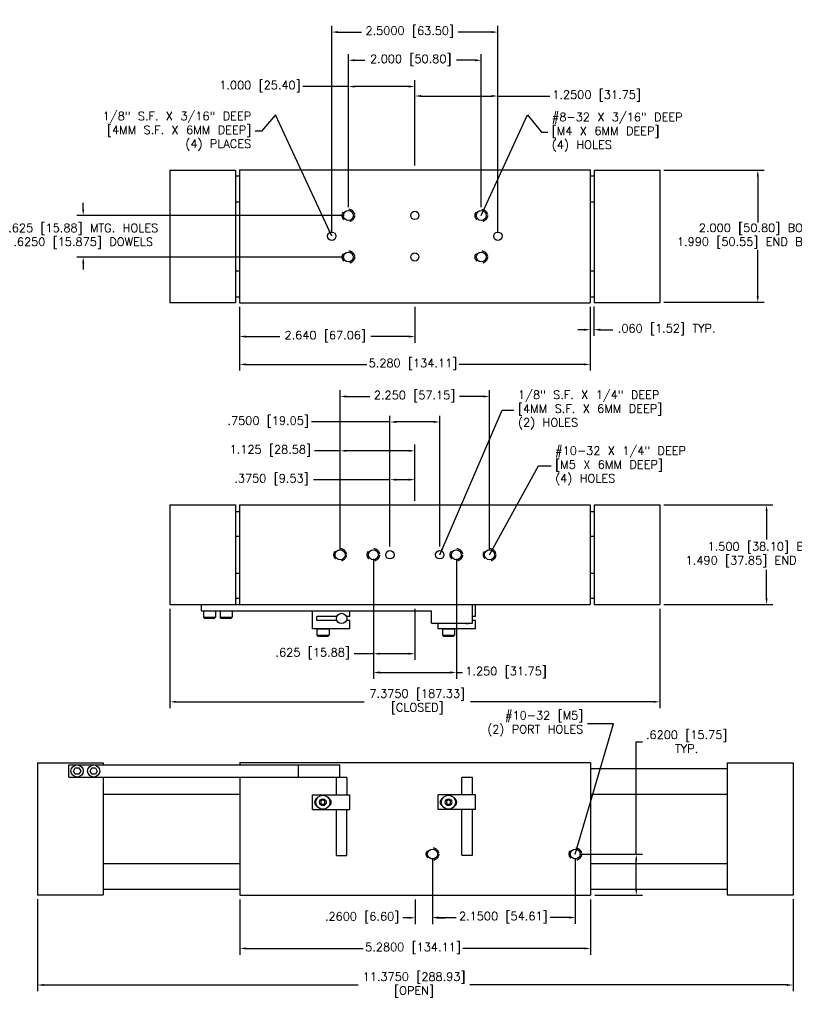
# Model space of a CAD drawing. Extents: x -25.6 to 35.6, y 0.1 to 17.6.
# Tile 1 of 2: x -25.6 to -14, y 2.8 to 17.6. Entities that reach past the tile are written whole.
import ezdxf

# ---------------------------------------------------------------- set-up
doc = ezdxf.new("R2010")
doc.units = 0
doc.header["$MEASUREMENT"] = 0
doc.linetypes.add('DASHED', pattern=[0.75, 0.5, -0.25])
doc.linetypes.add('HIDDEN2', pattern=[0.1875, 0.125, -0.0625])
doc.layers.get('0').update_dxf_attribs({"linetype": 'CONTINUOUS'})
doc.layers.get('DEFPOINTS').update_dxf_attribs({"linetype": 'CONTINUOUS'})
doc.layers.add('1', color=7, linetype='CONTINUOUS')
doc.styles.get("Standard").update_dxf_attribs({"font": 'txt.shx', "height": 0.125})
doc.styles.add('STYLE1', font='PER_____.TTF', dxfattribs={"height": 0.125})
doc.dimstyles.new('METRIC', dxfattribs={"dimtxt": 0.15, "dimasz": 0.094, "dimexe": 0.094, "dimexo": 0.0625, "dimgap": 0.04, "dimtad": 0, "dimtih": 1, "dimtoh": 1, "dimdec": 3, "dimzin": 4, "dimdsep": 46, "dimtxsty": 'Standard', "dimcen": 0.09, "dimadec": 0, "dimazin": 0, "dimtp": 0.001, "dimtm": 0.001, "dimtfac": 1, "dimtdec": 3, "dimtofl": 0, "dimtmove": 0, "dimatfit": 3, "dimfxl": 1, "dimtolj": 1, "dimtzin": 4, "dimarcsym": 0})
doc.dimstyles.get("Standard").update_dxf_attribs({"dimtxt": 0.125, "dimasz": 0.094, "dimexe": 0.094, "dimexo": 0.0625, "dimgap": 0.0625, "dimtad": 0, "dimtih": 1, "dimtoh": 1, "dimdec": 3, "dimzin": 4, "dimdsep": 46, "dimtxsty": 'STYLE1', "dimcen": 0.09, "dimadec": 0, "dimazin": 0, "dimtfac": 1, "dimtdec": 4, "dimtofl": 0, "dimtmove": 0, "dimatfit": 3, "dimfxl": 1, "dimtolj": 1, "dimtzin": 4, "dimarcsym": 0})
doc.dimstyles.new('STD3', dxfattribs={"dimtxt": 0.15, "dimasz": 0.094, "dimexe": 0.0625, "dimexo": 0.0625, "dimgap": 0.06, "dimtad": 0, "dimtih": 1, "dimtoh": 1, "dimdec": 3, "dimzin": 7, "dimdsep": 46, "dimtxsty": 'Standard', "dimcen": 0.09, "dimclrd": 256, "dimclre": 256, "dimclrt": 256, "dimadec": 0, "dimazin": 0, "dimtfac": 1, "dimtdec": 3, "dimtofl": 0, "dimtmove": 0, "dimatfit": 1, "dimfxl": 1, "dimtolj": 1, "dimtzin": 7, "dimarcsym": 0})

# ---------------------------------------------------------------- blocks, each defined once
blk = doc.blocks.new('*D321')
at = {"color": 0, "linetype": 'ByBlock'}
for p, q in [((-20.045, 10.672), (-21.195, 10.672)), ((-20.045, 9.667), (-20.045, 10.766)), ((-19.764, 10.672), (-19.951, 10.672)), ((-19.67, 10.354), (-19.67, 10.766))]:
    blk.add_line(p, q, dxfattribs=at)
for points in [[(-19.951, 10.688), (-19.951, 10.657), (-20.045, 10.672)], [(-19.764, 10.688), (-19.764, 10.657), (-19.67, 10.672)]]:
    blk.add_solid(points, dxfattribs=at)
at = {"layer": 'DEFPOINTS', "color": 0, "linetype": 'ByBlock'}
for p in [(-20.045, 10.672), (-19.67, 10.292), (-20.045, 9.604)]:
    blk.add_point(p, dxfattribs=at)
at = {"color": 0, "linetype": 'ByBlock', "insert": (-21.829, 10.672), "char_height": 0.125, "attachment_point": 5}
blk.add_mtext('\\A1;\\Ftxt.shx;.3750 [9.53]', dxfattribs=at)
blk = doc.blocks.new('*D322')
at = {"color": 0, "linetype": 'ByBlock'}
for p, q in [((-20.045, 9.667), (-20.045, 11.634)), ((-19.295, 9.667), (-19.295, 11.634)), ((-20.045, 11.54), (-21.224, 11.54)), ((-19.389, 11.54), (-19.951, 11.54))]:
    blk.add_line(p, q, dxfattribs=at)
for points in [[(-19.951, 11.556), (-19.951, 11.525), (-20.045, 11.54)], [(-19.389, 11.556), (-19.389, 11.525), (-19.295, 11.54)]]:
    blk.add_solid(points, dxfattribs=at)
at = {"layer": 'DEFPOINTS', "color": 0, "linetype": 'ByBlock'}
for p in [(-19.295, 11.54), (-20.045, 9.604), (-19.295, 9.604)]:
    blk.add_point(p, dxfattribs=at)
at = {"color": 0, "linetype": 'ByBlock', "insert": (-21.879, 11.54), "char_height": 0.125, "attachment_point": 5}
blk.add_mtext('\\A1;\\Ftxt.shx;.7500 [19.05]', dxfattribs=at)
blk = doc.blocks.new('*D323')
at = {"color": 0, "linetype": 'ByBlock'}
for p, q in [((-16.337, 5.037), (-16.337, 6.728)), ((-16.337, 6.728), (-16.243, 6.728)), ((-17.191, 5.037), (-16.243, 5.037)), ((-16.337, 4.511), (-16.337, 4.943)), ((-16.961, 4.417), (-16.243, 4.417))]:
    blk.add_line(p, q, dxfattribs=at)
for points in [[(-16.352, 4.943), (-16.321, 4.943), (-16.337, 5.037)], [(-16.352, 4.511), (-16.321, 4.511), (-16.337, 4.417)]]:
    blk.add_solid(points, dxfattribs=at)
at = {"layer": 'DEFPOINTS', "color": 0, "linetype": 'ByBlock'}
for p in [(-17.254, 5.037), (-16.337, 5.037), (-17.024, 4.417)]:
    blk.add_point(p, dxfattribs=at)
at = {"color": 0, "linetype": 'ByBlock', "insert": (-15.578, 6.728), "char_height": 0.125, "attachment_point": 5}
blk.add_mtext('\\A1;.6200 [15.75]\\PTYP.', dxfattribs=at)
blk = doc.blocks.new('*D324')
at = {"color": 0, "linetype": 'ByBlock'}
for p, q in [((-19.404, 4.975), (-19.404, 3.984)), ((-19.664, 4.355), (-19.664, 3.984)), ((-19.758, 4.078), (-19.852, 4.078)), ((-19.31, 4.078), (-19.216, 4.078))]:
    blk.add_line(p, q, dxfattribs=at)
for points in [[(-19.758, 4.094), (-19.758, 4.063), (-19.664, 4.078)], [(-19.31, 4.094), (-19.31, 4.063), (-19.404, 4.078)]]:
    blk.add_solid(points, dxfattribs=at)
at = {"layer": 'DEFPOINTS', "color": 0, "linetype": 'ByBlock'}
for p in [(-19.404, 5.037), (-19.664, 4.417), (-19.664, 4.078)]:
    blk.add_point(p, dxfattribs=at)
at = {"color": 0, "linetype": 'ByBlock', "insert": (-20.465, 4.078), "char_height": 0.125, "attachment_point": 5}
blk.add_mtext('\\A1;\\Ftxt.shx;.2600 [6.60]', dxfattribs=at)
blk = doc.blocks.new('*D325')
at = {"color": 0, "linetype": 'ByBlock'}
for p, q in [((-19.404, 4.975), (-19.404, 3.988)), ((-17.254, 4.975), (-17.254, 3.988)), ((-19.31, 4.082), (-19.046, 4.082)), ((-17.348, 4.082), (-17.633, 4.082))]:
    blk.add_line(p, q, dxfattribs=at)
for points in [[(-19.31, 4.098), (-19.31, 4.066), (-19.404, 4.082)], [(-17.348, 4.098), (-17.348, 4.066), (-17.254, 4.082)]]:
    blk.add_solid(points, dxfattribs=at)
at = {"layer": 'DEFPOINTS', "color": 0, "linetype": 'ByBlock'}
for p in [(-19.404, 5.037), (-17.254, 5.037), (-17.254, 4.082)]:
    blk.add_point(p, dxfattribs=at)
at = {"color": 0, "linetype": 'ByBlock', "insert": (-18.339, 4.082), "char_height": 0.125, "attachment_point": 5}
blk.add_mtext('\\A1;\\Ftxt.shx;2.1500 [54.61]', dxfattribs=at)
blk = doc.blocks.new('*D326')
at = {"color": 0, "linetype": 'ByBlock'}
for p, q in [((-22.304, 4.355), (-22.304, 3.523)), ((-17.024, 4.355), (-17.024, 3.523)), ((-22.21, 3.617), (-20.446, 3.617)), ((-17.118, 3.617), (-18.949, 3.617))]:
    blk.add_line(p, q, dxfattribs=at)
for points in [[(-22.21, 3.632), (-22.21, 3.601), (-22.304, 3.617)], [(-17.118, 3.632), (-17.118, 3.601), (-17.024, 3.617)]]:
    blk.add_solid(points, dxfattribs=at)
at = {"layer": 'DEFPOINTS', "color": 0, "linetype": 'ByBlock'}
for p in [(-22.304, 4.417), (-17.024, 4.417), (-17.024, 3.617)]:
    blk.add_point(p, dxfattribs=at)
at = {"color": 0, "linetype": 'ByBlock', "insert": (-19.698, 3.617), "char_height": 0.125, "attachment_point": 5}
blk.add_mtext('\\A1;\\Ftxt.shx;5.2800 [134.11]', dxfattribs=at)
blk = doc.blocks.new('*D327')
at = {"color": 0, "linetype": 'ByBlock'}
for p, q in [((-23.358, 8.729), (-23.358, 7.234)), ((-15.983, 8.729), (-15.983, 7.234)), ((-23.264, 7.328), (-20.434, 7.328)), ((-16.077, 7.328), (-18.833, 7.328))]:
    blk.add_line(p, q, dxfattribs=at)
for points in [[(-23.264, 7.344), (-23.264, 7.313), (-23.358, 7.328)], [(-16.077, 7.344), (-16.077, 7.313), (-15.983, 7.328)]]:
    blk.add_solid(points, dxfattribs=at)
at = {"layer": 'DEFPOINTS', "color": 0, "linetype": 'ByBlock'}
for p in [(-23.358, 8.792), (-15.983, 8.792), (-15.983, 7.328)]:
    blk.add_point(p, dxfattribs=at)
at = {"color": 0, "linetype": 'ByBlock', "insert": (-19.634, 7.328), "char_height": 0.125, "attachment_point": 5}
blk.add_mtext('\\A1;7.3750 [187.33]\\P[CLOSED]', dxfattribs=at)
blk = doc.blocks.new('*D328')
at = {"color": 0, "linetype": 'ByBlock'}
for p, q in [((-25.351, 4.36), (-25.351, 2.973)), ((-13.976, 4.36), (-13.976, 2.973)), ((-25.257, 3.067), (-20.524, 3.067)), ((-14.07, 3.067), (-18.84, 3.067))]:
    blk.add_line(p, q, dxfattribs=at)
for points in [[(-25.257, 3.082), (-25.257, 3.051), (-25.351, 3.067)], [(-14.07, 3.082), (-14.07, 3.051), (-13.976, 3.067)]]:
    blk.add_solid(points, dxfattribs=at)
at = {"layer": 'DEFPOINTS', "color": 0, "linetype": 'ByBlock'}
for p in [(-25.351, 4.422), (-13.976, 4.422), (-13.976, 3.067)]:
    blk.add_point(p, dxfattribs=at)
at = {"color": 0, "linetype": 'ByBlock', "insert": (-19.682, 3.067), "char_height": 0.125, "attachment_point": 5}
blk.add_mtext('\\A1;11.3750 [288.93]\\P[OPEN]', dxfattribs=at)
blk = doc.blocks.new('*D389')
at = {"color": 0, "linetype": 'ByBlock'}
for p, q in [((-22.31, 13.273), (-22.31, 12.732)), ((-19.67, 13.273), (-19.67, 12.732)), ((-22.216, 12.826), (-21.705, 12.826)), ((-19.764, 12.826), (-20.333, 12.826))]:
    blk.add_line(p, q, dxfattribs=at)
for points in [[(-22.216, 12.842), (-22.216, 12.81), (-22.31, 12.826)], [(-19.764, 12.842), (-19.764, 12.81), (-19.67, 12.826)]]:
    blk.add_solid(points, dxfattribs=at)
at = {"layer": 'DEFPOINTS', "color": 0, "linetype": 'ByBlock'}
for p in [(-22.31, 13.336), (-19.67, 13.336), (-22.31, 12.826)]:
    blk.add_point(p, dxfattribs=at)
at = {"color": 0, "linetype": 'ByBlock', "insert": (-21.019, 12.826), "char_height": 0.125, "attachment_point": 5}
blk.add_mtext('\\A1;\\Ftxt.shx;2.640 [67.06]', dxfattribs=at)
blk = doc.blocks.new('*D390')
at = {"color": 0, "linetype": 'ByBlock'}
for p, q in [((-22.31, 13.273), (-22.31, 12.313)), ((-17.03, 13.273), (-17.03, 12.313)), ((-22.216, 12.407), (-20.395, 12.407)), ((-17.124, 12.407), (-19.002, 12.407))]:
    blk.add_line(p, q, dxfattribs=at)
for points in [[(-22.216, 12.422), (-22.216, 12.391), (-22.31, 12.407)], [(-17.124, 12.422), (-17.124, 12.391), (-17.03, 12.407)]]:
    blk.add_solid(points, dxfattribs=at)
at = {"layer": 'DEFPOINTS', "color": 0, "linetype": 'ByBlock'}
for p in [(-22.31, 13.336), (-17.03, 13.336), (-17.03, 12.407)]:
    blk.add_point(p, dxfattribs=at)
at = {"color": 0, "linetype": 'ByBlock', "insert": (-19.699, 12.407), "char_height": 0.125, "attachment_point": 5}
blk.add_mtext('\\A1;\\Ftxt.shx;5.280 [134.11]', dxfattribs=at)
blk = doc.blocks.new('*D391')
at = {"color": 0, "linetype": 'ByBlock'}
for p, q in [((-20.67, 14.773), (-20.67, 16.683)), ((-19.67, 15.398), (-19.67, 16.683)), ((-20.67, 16.589), (-21.358, 16.589)), ((-19.764, 16.589), (-20.576, 16.589))]:
    blk.add_line(p, q, dxfattribs=at)
for points in [[(-20.576, 16.604), (-20.576, 16.573), (-20.67, 16.589)], [(-19.764, 16.604), (-19.764, 16.573), (-19.67, 16.589)]]:
    blk.add_solid(points, dxfattribs=at)
at = {"layer": 'DEFPOINTS', "color": 0, "linetype": 'ByBlock'}
for p in [(-20.67, 16.589), (-19.67, 15.336), (-20.67, 14.711)]:
    blk.add_point(p, dxfattribs=at)
at = {"color": 0, "linetype": 'ByBlock', "insert": (-22.002, 16.589), "char_height": 0.125, "attachment_point": 5}
blk.add_mtext('\\A1;\\Ftxt.shx;1.000 [25.40]', dxfattribs=at)
blk = doc.blocks.new('*D392')
at = {"color": 0, "linetype": 'ByBlock'}
for p, q in [((-20.67, 14.773), (-20.67, 17.078)), ((-18.67, 14.773), (-18.67, 17.078)), ((-20.576, 16.984), (-20.421, 16.984)), ((-18.764, 16.984), (-19.042, 16.984))]:
    blk.add_line(p, q, dxfattribs=at)
for points in [[(-20.576, 17), (-20.576, 16.968), (-20.67, 16.984)], [(-18.764, 17), (-18.764, 16.968), (-18.67, 16.984)]]:
    blk.add_solid(points, dxfattribs=at)
at = {"layer": 'DEFPOINTS', "color": 0, "linetype": 'ByBlock'}
for p in [(-18.67, 16.984), (-20.67, 14.711), (-18.67, 14.711)]:
    blk.add_point(p, dxfattribs=at)
at = {"color": 0, "linetype": 'ByBlock', "insert": (-19.732, 16.984), "char_height": 0.125, "attachment_point": 5}
blk.add_mtext('\\A1;\\Ftxt.shx;2.000 [50.80]', dxfattribs=at)
blk = doc.blocks.new('*D393')
at = {"color": 0, "linetype": 'ByBlock'}
for p, q in [((-20.92, 14.398), (-20.92, 17.502)), ((-18.42, 14.398), (-18.42, 17.502)), ((-20.826, 17.408), (-20.474, 17.408)), ((-18.514, 17.408), (-19.019, 17.408))]:
    blk.add_line(p, q, dxfattribs=at)
for points in [[(-20.826, 17.424), (-20.826, 17.393), (-20.92, 17.408)], [(-18.514, 17.424), (-18.514, 17.393), (-18.42, 17.408)]]:
    blk.add_solid(points, dxfattribs=at)
at = {"layer": 'DEFPOINTS', "color": 0, "linetype": 'ByBlock'}
for p in [(-20.92, 17.408), (-20.92, 14.336), (-18.42, 14.336)]:
    blk.add_point(p, dxfattribs=at)
at = {"color": 0, "linetype": 'ByBlock', "insert": (-19.747, 17.408), "char_height": 0.125, "attachment_point": 5}
blk.add_mtext('\\A1;\\Ftxt.shx;2.5000 [63.50]', dxfattribs=at)
blk = doc.blocks.new('*D394')
at = {"color": 0, "linetype": 'ByBlock'}
for p, q in [((-19.67, 15.398), (-19.67, 16.54)), ((-18.42, 14.398), (-18.42, 16.54)), ((-19.576, 16.446), (-18.514, 16.446)), ((-18.42, 16.446), (-17.64, 16.446))]:
    blk.add_line(p, q, dxfattribs=at)
for points in [[(-19.576, 16.462), (-19.576, 16.431), (-19.67, 16.446)], [(-18.514, 16.462), (-18.514, 16.431), (-18.42, 16.446)]]:
    blk.add_solid(points, dxfattribs=at)
at = {"layer": 'DEFPOINTS', "color": 0, "linetype": 'ByBlock'}
for p in [(-19.67, 16.446), (-19.67, 15.336), (-18.42, 14.336)]:
    blk.add_point(p, dxfattribs=at)
at = {"color": 0, "linetype": 'ByBlock', "insert": (-16.934, 16.446), "char_height": 0.125, "attachment_point": 5}
blk.add_mtext('\\A1;\\Ftxt.shx;1.2500 [31.75]', dxfattribs=at)
blk = doc.blocks.new('*D401')
at = {"color": 0, "linetype": 'ByBlock'}
for p, q in [((-15.92, 15.331), (-14.413, 15.331)), ((-14.507, 15.237), (-14.507, 14.543)), ((-14.507, 13.435), (-14.507, 14.13)), ((-15.92, 13.341), (-14.413, 13.341))]:
    blk.add_line(p, q, dxfattribs=at)
for points in [[(-14.523, 15.237), (-14.492, 15.237), (-14.507, 15.331)], [(-14.523, 13.435), (-14.492, 13.435), (-14.507, 13.341)]]:
    blk.add_solid(points, dxfattribs=at)
at = {"layer": 'DEFPOINTS', "color": 0, "linetype": 'ByBlock'}
for p in [(-15.983, 15.331), (-15.983, 13.341), (-14.507, 13.341)]:
    blk.add_point(p, dxfattribs=at)
at = {"color": 0, "linetype": 'ByBlock', "insert": (-14.507, 14.337), "char_height": 0.125, "attachment_point": 5}
blk.add_mtext('\\A1;2.000 [50.80] BODY\\P1.990 [50.55] END BLOCKS', dxfattribs=at)
blk = doc.blocks.new('*D402')
at = {"color": 0, "linetype": 'ByBlock'}
for p, q in [((-24.663, 14.742), (-24.663, 14.836)), ((-20.733, 14.648), (-24.757, 14.648)), ((-20.733, 14.023), (-24.757, 14.023)), ((-24.663, 13.929), (-24.663, 13.835))]:
    blk.add_line(p, q, dxfattribs=at)
for points in [[(-24.678, 14.742), (-24.647, 14.742), (-24.663, 14.648)], [(-24.678, 13.929), (-24.647, 13.929), (-24.663, 14.023)]]:
    blk.add_solid(points, dxfattribs=at)
at = {"layer": 'DEFPOINTS', "color": 0, "linetype": 'ByBlock'}
for p in [(-20.67, 14.648), (-24.663, 14.023), (-20.67, 14.023)]:
    blk.add_point(p, dxfattribs=at)
at = {"color": 0, "linetype": 'ByBlock', "insert": (-24.663, 14.336), "char_height": 0.125, "attachment_point": 5}
blk.add_mtext('\\A1;.625 [15.88] MTG. HOLES\\P.6250 [15.875] DOWELS', dxfattribs=at)
blk = doc.blocks.new('*D403')
at = {"color": 0, "linetype": 'ByBlock'}
for p, q in [((-17.03, 13.273), (-17.03, 12.835)), ((-16.973, 13.278), (-16.973, 12.835)), ((-17.124, 12.929), (-17.218, 12.929)), ((-16.879, 12.929), (-16.69, 12.929))]:
    blk.add_line(p, q, dxfattribs=at)
for points in [[(-17.124, 12.944), (-17.124, 12.913), (-17.03, 12.929)], [(-16.879, 12.944), (-16.879, 12.913), (-16.973, 12.929)]]:
    blk.add_solid(points, dxfattribs=at)
at = {"layer": 'DEFPOINTS', "color": 0, "linetype": 'ByBlock'}
for p in [(-16.973, 13.341), (-17.03, 13.336), (-16.973, 12.929)]:
    blk.add_point(p, dxfattribs=at)
at = {"color": 0, "linetype": 'ByBlock', "insert": (-15.879, 12.929), "char_height": 0.125, "attachment_point": 5}
blk.add_mtext('\\A1;.060 [1.52] TYP.', dxfattribs=at)
blk = doc.blocks.new('*D404')
at = {"color": 0, "linetype": 'ByBlock'}
for p, q in [((-15.92, 10.292), (-14.281, 10.292)), ((-14.375, 10.198), (-14.375, 9.771)), ((-14.375, 8.886), (-14.375, 9.313)), ((-15.92, 8.792), (-14.281, 8.792))]:
    blk.add_line(p, q, dxfattribs=at)
for points in [[(-14.391, 10.198), (-14.359, 10.198), (-14.375, 10.292)], [(-14.391, 8.886), (-14.359, 8.886), (-14.375, 8.792)]]:
    blk.add_solid(points, dxfattribs=at)
at = {"layer": 'DEFPOINTS', "color": 0, "linetype": 'ByBlock'}
for p in [(-15.983, 10.292), (-15.983, 8.792), (-14.375, 8.792)]:
    blk.add_point(p, dxfattribs=at)
at = {"color": 0, "linetype": 'ByBlock', "insert": (-14.375, 9.542), "char_height": 0.125, "attachment_point": 5}
blk.add_mtext('\\A1;1.500 [38.10] BODY\\P1.490 [37.85] END BLOCKS', dxfattribs=at)
blk = doc.blocks.new('*D405')
at = {"color": 0, "linetype": 'ByBlock'}
for p, q in [((-20.295, 9.479), (-20.295, 7.676)), ((-19.045, 9.479), (-19.045, 7.676)), ((-20.201, 7.77), (-19.139, 7.77)), ((-19.045, 7.77), (-18.951, 7.77))]:
    blk.add_line(p, q, dxfattribs=at)
for points in [[(-20.201, 7.786), (-20.201, 7.754), (-20.295, 7.77)], [(-19.139, 7.786), (-19.139, 7.754), (-19.045, 7.77)]]:
    blk.add_solid(points, dxfattribs=at)
at = {"layer": 'DEFPOINTS', "color": 0, "linetype": 'ByBlock'}
for p in [(-20.295, 9.542), (-19.045, 9.542), (-19.045, 7.77)]:
    blk.add_point(p, dxfattribs=at)
at = {"color": 0, "linetype": 'ByBlock', "insert": (-18.297, 7.77), "char_height": 0.125, "attachment_point": 5}
blk.add_mtext('\\A1;1.250 [31.75]', dxfattribs=at)
blk = doc.blocks.new('*D406')
at = {"color": 0, "linetype": 'ByBlock'}
for p, q in [((-20.295, 9.479), (-20.295, 7.958)), ((-19.67, 8.729), (-19.67, 7.958)), ((-20.295, 8.052), (-20.585, 8.052)), ((-19.764, 8.052), (-20.201, 8.052))]:
    blk.add_line(p, q, dxfattribs=at)
for points in [[(-20.201, 8.068), (-20.201, 8.037), (-20.295, 8.052)], [(-19.764, 8.068), (-19.764, 8.037), (-19.67, 8.052)]]:
    blk.add_solid(points, dxfattribs=at)
at = {"layer": 'DEFPOINTS', "color": 0, "linetype": 'ByBlock'}
for p in [(-20.295, 9.542), (-19.67, 8.792), (-19.67, 8.052)]:
    blk.add_point(p, dxfattribs=at)
at = {"color": 0, "linetype": 'ByBlock', "insert": (-21.208, 8.052), "char_height": 0.125, "attachment_point": 5}
blk.add_mtext('\\A1;.625 [15.88]', dxfattribs=at)
blk = doc.blocks.new('*D407')
at = {"color": 0, "linetype": 'ByBlock'}
for p, q in [((-20.795, 9.604), (-20.795, 12.018)), ((-18.545, 9.604), (-18.545, 12.018)), ((-20.701, 11.924), (-20.349, 11.924)), ((-18.639, 11.924), (-18.999, 11.924))]:
    blk.add_line(p, q, dxfattribs=at)
for points in [[(-20.701, 11.94), (-20.701, 11.909), (-20.795, 11.924)], [(-18.639, 11.94), (-18.639, 11.909), (-18.545, 11.924)]]:
    blk.add_solid(points, dxfattribs=at)
at = {"layer": 'DEFPOINTS', "color": 0, "linetype": 'ByBlock'}
for p in [(-18.545, 11.924), (-20.795, 9.542), (-18.545, 9.542)]:
    blk.add_point(p, dxfattribs=at)
at = {"color": 0, "linetype": 'ByBlock', "insert": (-19.674, 11.924), "char_height": 0.125, "attachment_point": 5}
blk.add_mtext('\\A1;\\Ftxt.shx;2.250 [57.15]', dxfattribs=at)
blk = doc.blocks.new('*D408')
at = {"color": 0, "linetype": 'ByBlock'}
for p, q in [((-20.795, 9.604), (-20.795, 11.2)), ((-19.67, 10.354), (-19.67, 11.2)), ((-20.795, 11.106), (-21.181, 11.106)), ((-19.764, 11.106), (-20.701, 11.106))]:
    blk.add_line(p, q, dxfattribs=at)
for points in [[(-20.701, 11.122), (-20.701, 11.091), (-20.795, 11.106)], [(-19.764, 11.122), (-19.764, 11.091), (-19.67, 11.106)]]:
    blk.add_solid(points, dxfattribs=at)
at = {"layer": 'DEFPOINTS', "color": 0, "linetype": 'ByBlock'}
for p in [(-19.67, 11.106), (-19.67, 10.292), (-20.795, 9.542)]:
    blk.add_point(p, dxfattribs=at)
at = {"color": 0, "linetype": 'ByBlock', "insert": (-21.846, 11.106), "char_height": 0.125, "attachment_point": 5}
blk.add_mtext('\\A1;1.125 [28.58]', dxfattribs=at)

msp = doc.modelspace()

# ---------------------------------------------------------------- linework, layer by layer
at = {"linetype": 'Continuous'}
for p, q in [((-23.35774, 15.33575), (-23.35774, 13.33575)), ((-23.35774, 15.33075), (-23.35774, 13.34075)), ((-23.35774, 15.33075), (-22.36774, 15.33075)), ((-22.36774, 15.33075), (-22.36774, 13.34075)), ((-22.31024, 15.33575), (-17.03024, 15.33575)), ((-22.31024, 15.33575), (-22.31024, 13.33575)), ((-22.31024, 15.33575), (-22.31024, 13.33575)), ((-17.03024, 15.33575), (-17.03024, 13.33575)), ((-17.03024, 15.33575), (-17.03024, 13.33575)), ((-16.97274, 15.33075), (-16.97274, 13.34075)), ((-16.97274, 15.33075), (-15.98274, 15.33075)), ((-15.98274, 15.33575), (-15.98274, 13.33575)), ((-15.98274, 15.33075), (-15.98274, 13.34075)), ((-22.31024, 15.24075), (-22.36774, 15.24075)), ((-16.97274, 15.24075), (-17.03024, 15.24075)), ((-22.31024, 14.85075), (-22.36774, 14.85075)), ((-16.97274, 14.85075), (-17.03024, 14.85075)), ((-22.31024, 13.81075), (-22.36774, 13.81075)), ((-16.97274, 13.81075), (-17.03024, 13.81075)), ((-23.35774, 13.34075), (-22.36774, 13.34075)), ((-22.31024, 13.42075), (-22.36774, 13.42075)), ((-16.97274, 13.42075), (-17.03024, 13.42075)), ((-16.97274, 13.34075), (-15.98274, 13.34075)), ((-22.31024, 13.33575), (-17.03024, 13.33575)), ((-23.35774, 10.29178), (-23.35774, 8.79178)), ((-23.35774, 10.29178), (-22.36774, 10.29178)), ((-22.36774, 10.29178), (-22.36774, 8.79178)), ((-22.31024, 10.29178), (-22.31024, 8.79178)), ((-22.31024, 10.29178), (-17.03024, 10.29178)), ((-17.03024, 10.29178), (-17.03024, 8.79178)), ((-16.97274, 10.29178), (-16.97274, 8.79178)), ((-16.97274, 10.29178), (-15.98274, 10.29178)), ((-15.98274, 10.29178), (-15.98274, 8.79178)), ((-22.36774, 10.19428), (-22.31024, 10.19428)), ((-17.03024, 10.19428), (-16.97274, 10.19428)), ((-22.36774, 9.81928), (-22.31024, 9.81928)), ((-17.03024, 9.81928), (-16.97274, 9.81928)), ((-22.36774, 9.26428), (-22.31024, 9.26428)), ((-17.03024, 9.26428), (-16.97274, 9.26428)), ((-23.35774, 8.79178), (-22.36774, 8.79178)), ((-22.36774, 8.88928), (-22.31024, 8.88928)), ((-22.36774, 8.79178), (-22.31024, 8.79178)), ((-22.31024, 8.79178), (-17.03024, 8.79178)), ((-18.75774, 8.61403), (-18.75774, 8.79178)), ((-17.03024, 8.88928), (-16.97274, 8.88928)), ((-16.97274, 8.79178), (-15.98274, 8.79178)), ((-21.21024, 8.42678), (-21.21024, 8.69803)), ((-21.14774, 8.55153), (-21.14774, 8.61403)), ((-20.8442, 8.61403), (-21.14774, 8.61403)), ((-20.64774, 8.61403), (-20.70127, 8.61403)), ((-20.64774, 8.61403), (-20.64774, 8.69803)), ((-18.75774, 8.61403), (-18.80024, 8.61403)), ((-20.8442, 8.55153), (-21.14774, 8.55153)), ((-20.64774, 8.55153), (-20.70127, 8.55153)), ((-20.64774, 8.42678), (-20.64774, 8.55153)), ((-19.32024, 8.42678), (-19.32024, 8.51053)), ((-18.75774, 8.55153), (-18.80024, 8.55153)), ((-18.75774, 8.42678), (-18.75774, 8.55153)), ((-20.64774, 8.42678), (-21.21024, 8.42678)), ((-18.75774, 8.42678), (-19.32024, 8.42678)), ((-22.30399, 6.41703), (-17.02399, 6.41703)), ((-22.30399, 6.41703), (-22.30399, 6.38078)), ((-17.02399, 6.41703), (-17.02399, 4.41703)), ((-13.97649, 6.41203), (-13.97649, 4.41703)), ((-13.97649, 6.41203), (-13.97649, 4.42203)), ((-22.30399, 6.19328), (-22.30399, 4.41703)), ((-20.85148, 5.95766), (-20.85148, 6.18722)), ((-20.85148, 5.92641), (-20.85148, 6.18722)), ((-20.694, 6.18722), (-20.85148, 6.18722)), ((-18.804, 6.18722), (-18.96148, 6.18722)), ((-18.96148, 5.92641), (-18.96148, 6.18722)), ((-18.804, 5.92641), (-18.804, 6.18722)), ((-22.30399, 5.93203), (-24.36149, 5.93203)), ((-21.21024, 5.70766), (-21.21024, 5.92641)), ((-21.05399, 5.85312), (-21.08524, 5.83507)), ((-21.08524, 5.83507), (-21.08524, 5.79899)), ((-21.08524, 5.79899), (-21.05399, 5.78095)), ((-21.02274, 5.83507), (-21.05399, 5.85312)), ((-21.05399, 5.78095), (-21.02274, 5.79899)), ((-21.02274, 5.79899), (-21.02274, 5.83507)), ((-20.64774, 5.70766), (-20.64774, 5.92641)), ((-19.32024, 5.70766), (-19.32024, 5.92641)), ((-19.16399, 5.85312), (-19.19524, 5.83507)), ((-19.19524, 5.83507), (-19.19524, 5.79899)), ((-19.19524, 5.79899), (-19.16399, 5.78095)), ((-19.13274, 5.83507), (-19.16399, 5.85312)), ((-19.16399, 5.78095), (-19.13274, 5.79899)), ((-19.13274, 5.79899), (-19.13274, 5.83507)), ((-18.75774, 5.70766), (-18.75774, 5.92641)), ((-20.85148, 5.01766), (-20.85148, 5.70766)), ((-20.694, 5.01766), (-20.694, 5.70766)), ((-19.18636, 5.70766), (-19.32024, 5.70766)), ((-18.96148, 5.02253), (-18.96148, 5.70766)), ((-18.804, 5.02253), (-18.804, 5.70766)), ((-22.30399, 4.89203), (-24.36149, 4.89203)), ((-20.85148, 5.01591), (-20.694, 5.01591)), ((-18.96148, 5.02078), (-18.804, 5.02078)), ((-22.30399, 4.50203), (-24.36149, 4.50203)), ((-22.30399, 4.41703), (-17.02399, 4.41703))]:
    msp.add_line(p, q, dxfattribs=at)
at = {"ltscale": 0.5}
for p, q in [((-25.35149, 6.41203), (-25.35149, 4.41703)), ((-25.35149, 6.41203), (-24.36149, 6.41203)), ((-25.35149, 6.41203), (-25.35149, 4.42203)), ((-25.35149, 6.41203), (-25.35149, 4.41703)), ((-14.96649, 6.41203), (-13.97649, 6.41203)), ((-14.96649, 6.41203), (-14.96649, 4.42203)), ((-14.96649, 6.32203), (-17.02399, 6.32203)), ((-24.36149, 6.19328), (-24.36149, 4.42203)), ((-14.96649, 5.93203), (-17.02399, 5.93203)), ((-14.96649, 4.89203), (-17.02399, 4.89203)), ((-14.96649, 4.50203), (-17.02399, 4.50203)), ((-25.35149, 4.42203), (-24.36149, 4.42203)), ((-14.96649, 4.42203), (-13.97649, 4.42203))]:
    msp.add_line(p, q, dxfattribs=at)
at = {"linetype": 'DASHED', "ltscale": 0.5}
msp.add_line((-24.36149, 6.41203), (-24.36149, 6.38078), dxfattribs=at)
at = {"linetype": 'HIDDEN2'}
for centre in [(-20.67024, 14.64825), (-18.67024, 14.64825), (-20.67024, 14.02325), (-18.67024, 14.02325), (-20.79524, 9.54178), (-20.29524, 9.54178), (-19.04524, 9.54178), (-18.54524, 9.54178), (-19.40399, 5.03703), (-17.25399, 5.03703)]:
    msp.add_circle(centre, 0.09375, dxfattribs=at)
at = {"linetype": 'Continuous'}
for centre, radius in [((-20.67024, 14.64825), 0.07475), ((-19.67024, 14.64825), 0.0625), ((-18.67024, 14.64825), 0.07475), ((-20.92024, 14.33575), 0.0625), ((-18.42024, 14.33575), 0.0625), ((-20.67024, 14.02325), 0.07475), ((-19.67024, 14.02325), 0.0625), ((-18.67024, 14.02325), 0.07475), ((-20.79524, 9.54178), 0.07475), ((-20.29524, 9.54178), 0.07475), ((-20.04524, 9.54178), 0.0625), ((-19.29524, 9.54178), 0.0625), ((-19.04524, 9.54178), 0.07475), ((-18.54524, 9.54178), 0.07475), ((-20.77274, 8.58278), 0.078), ((-21.05399, 5.81703), 0.1065), ((-21.05399, 5.81703), 0.05063), ((-19.16399, 5.81703), 0.1065), ((-19.16399, 5.81703), 0.05063), ((-19.40399, 5.03703), 0.07475), ((-17.25399, 5.03703), 0.07475)]:
    msp.add_circle(centre, radius, dxfattribs=at)
msp.add_arc((-18.88274, 8.58278), 0.078, 247.862478, 292.137522, dxfattribs=at)
at = {"layer": '1', "linetype": 'Continuous'}
for p, q in [((-23.35774, 8.79178), (-22.36774, 8.79178)), ((-22.88649, 8.79178), (-22.88649, 8.69803)), ((-18.80024, 8.51053), (-18.80024, 8.79178)), ((-22.88649, 8.69803), (-19.42024, 8.69803)), ((-22.85349, 8.69803), (-22.66949, 8.69803)), ((-22.85349, 8.69803), (-22.85349, 8.60103)), ((-22.85349, 8.60103), (-22.66949, 8.60103)), ((-22.83849, 8.58603), (-22.85349, 8.60103)), ((-22.68449, 8.58603), (-22.66949, 8.60103)), ((-22.66949, 8.69803), (-22.66949, 8.60103)), ((-22.60349, 8.69803), (-22.41949, 8.69803)), ((-22.60349, 8.69803), (-22.60349, 8.60103)), ((-22.60349, 8.60103), (-22.41949, 8.60103)), ((-22.58849, 8.58603), (-22.60349, 8.60103)), ((-22.43449, 8.58603), (-22.41949, 8.60103)), ((-22.41949, 8.69803), (-22.41949, 8.60103)), ((-19.42024, 8.51053), (-19.42024, 8.69803)), ((-22.83849, 8.58603), (-22.68449, 8.58603)), ((-22.58849, 8.58603), (-22.43449, 8.58603)), ((-19.42024, 8.51053), (-18.80024, 8.51053)), ((-21.14599, 8.42678), (-20.96199, 8.42678)), ((-21.14599, 8.42678), (-21.14599, 8.32978)), ((-21.14599, 8.32978), (-20.96199, 8.32978)), ((-21.13099, 8.31478), (-21.14599, 8.32978)), ((-21.13099, 8.31478), (-20.97699, 8.31478)), ((-20.97699, 8.31478), (-20.96199, 8.32978)), ((-20.96199, 8.42678), (-20.96199, 8.32978)), ((-19.25599, 8.42678), (-19.07199, 8.42678)), ((-19.25599, 8.42678), (-19.25599, 8.32978)), ((-19.25599, 8.32978), (-19.07199, 8.32978)), ((-19.24099, 8.31478), (-19.25599, 8.32978)), ((-19.24099, 8.31478), (-19.08699, 8.31478)), ((-19.08699, 8.31478), (-19.07199, 8.32978)), ((-19.07199, 8.42678), (-19.07199, 8.32978)), ((-24.88024, 6.38078), (-20.80024, 6.38078)), ((-24.88024, 6.19328), (-24.88024, 6.38078)), ((-21.42024, 6.19328), (-21.42024, 6.38078)), ((-20.80024, 6.19328), (-20.80024, 6.38078)), ((-24.80951, 6.28703), (-24.78237, 6.33403)), ((-24.78237, 6.24003), (-24.80951, 6.28703)), ((-24.78237, 6.33403), (-24.7281, 6.33403)), ((-24.7281, 6.24003), (-24.78237, 6.24003)), ((-24.7281, 6.33403), (-24.70097, 6.28703)), ((-24.70097, 6.28703), (-24.7281, 6.24003)), ((-24.55951, 6.28703), (-24.53237, 6.33403)), ((-24.53237, 6.24003), (-24.55951, 6.28703)), ((-24.53237, 6.33403), (-24.4781, 6.33403)), ((-24.4781, 6.24003), (-24.53237, 6.24003)), ((-24.4781, 6.33403), (-24.45097, 6.28703)), ((-24.45097, 6.28703), (-24.4781, 6.24003)), ((-24.88024, 6.19328), (-20.80024, 6.19328)), ((-20.694, 6.18722), (-20.694, 5.92641)), ((-21.21024, 5.92641), (-20.64774, 5.92641)), ((-18.75774, 5.92641), (-19.32024, 5.92641)), ((-21.21024, 5.70766), (-20.64774, 5.70766)), ((-18.75774, 5.70766), (-19.32024, 5.70766))]:
    msp.add_line(p, q, dxfattribs=at)
for centre in [(-24.75524, 6.28703), (-24.75524, 6.28703), (-24.50524, 6.28703), (-24.50524, 6.28703)]:
    msp.add_circle(centre, 0.0915, dxfattribs=at)
for centre, start, end in [((-21.11649, 5.81703), 116.859743, 243.140257), ((-20.99149, 5.81703), 296.859743, 63.140257), ((-19.22649, 5.81703), 116.859743, 243.140257), ((-19.10149, 5.81703), 296.859743, 63.140257)]:
    msp.add_arc(centre, 0.0625, start, end, dxfattribs=at)

# ---------------------------------------------------------------- texts
at = {"linetype": 'Continuous', "char_height": 0.125, "style": 'STYLE1'}
for s, insert, attachment_point in [('\\Ftxt.shx;1/8" S.F. X 3/16" DEEP\\P[4MM S.F. X 6MM DEEP]\\P(4) PLACES ', (-22.13434, 15.91521), 6), ('\\Ftxt.shx;#8-32 X 3/16" DEEP\\P[M4 X 6MM DEEP]\\P(4) HOLES', (-17.60771, 15.90057), 4), ('\\Ftxt.shx;#10-32 X 1/4" DEEP\\P[M5 X 6MM DEEP]\\P(4) HOLES', (-17.55665, 10.8791), 4)]:
    msp.add_mtext(s, dxfattribs=dict(at, insert=insert, attachment_point=attachment_point))
at = {"linetype": 'Continuous', "char_height": 0.125}
for s, insert, attachment_point in [('1/8" S.F. X 1/4" DEEP\\P[4MM S.F. X 6MM DEEP]\\P(2) HOLES', (-18.11642, 11.72049), 4), ('#10-32 [M5]\\P(2) PORT HOLES', (-17.13508, 6.99933), 6)]:
    msp.add_mtext(s, dxfattribs=dict(at, insert=insert, attachment_point=attachment_point))

# ---------------------------------------------------------------- dimensions: what is measured, and where the dimension line sits
at = {"linetype": 'Continuous'}
for base, p1, p2, text, dimstyle, override, picture, middle in [((-20.92024, 17.40844), (-18.42024, 14.33575), (-20.92024, 14.33575), '\\Ftxt.shx;<>', 'METRIC', {"dimdec": 4}, '*D393', (-19.74651, 17.40844)), ((-18.67024, 16.98389), (-20.67024, 14.71075), (-18.67024, 14.71075), '\\Ftxt.shx;<>', 'Standard', {"dimtxt": 0.15, "dimgap": 0.075, "dimtxsty": 'Standard', "dimtp": 0.001, "dimtm": 0.001, "dimtdec": 3}, '*D392', (-19.73186, 16.98389)), ((-19.67024, 16.44633), (-18.42024, 14.33575), (-19.67024, 15.33575), '\\Ftxt.shx;<>', 'METRIC', {"dimdec": 4}, '*D394', (-16.93353, 16.44633)), ((-19.29524, 11.54023), (-20.04524, 9.60428), (-19.29524, 9.60428), '\\Ftxt.shx;<>', 'METRIC', {"dimdec": 4}, '*D322', (-21.87892, 11.54023)), ((-20.04524, 10.67218), (-19.67024, 10.29178), (-20.04524, 9.60428), '\\Ftxt.shx;<>', 'METRIC', {"dimdec": 4}, '*D321', (-21.82881, 10.67218)), ((-15.98274, 7.32832), (-23.35774, 8.79178), (-15.98274, 8.79178), '<>\\P[CLOSED]', 'METRIC', {"dimdec": 4}, '*D327', (-19.6336, 7.32832)), ((-19.66399, 4.07847), (-19.40399, 5.03703), (-19.66399, 4.41703), '\\Ftxt.shx;<>', 'METRIC', {"dimdec": 4}, '*D324', (-20.46491, 4.07847)), ((-17.25399, 4.08197), (-19.40399, 5.03703), (-17.25399, 5.03703), '\\Ftxt.shx;<>', 'METRIC', {"dimdec": 4}, '*D325', (-18.33927, 4.08197)), ((-13.97649, 3.0667), (-25.35149, 4.42203), (-13.97649, 4.42203), '<>\\P[OPEN]', 'METRIC', {"dimdec": 4}, '*D328', (-19.68205, 3.0667)), ((-17.02399, 3.61675), (-22.30399, 4.41703), (-17.02399, 4.41703), '\\Ftxt.shx;<>', 'METRIC', {"dimdec": 4}, '*D326', (-19.69778, 3.61675))]:
    dim = msp.add_linear_dim(base=base, p1=p1, p2=p2, text=text, dimstyle=dimstyle, override=override, dxfattribs=at)
    dim.commit()
    dim.dimension.update_dxf_attribs({"geometry": picture, "text_midpoint": middle, "dimtype": 160})
for base, p1, p2, text, picture, middle in [((-20.67024, 16.58863), (-19.67024, 15.33575), (-20.67024, 14.71075), '\\Ftxt.shx;<>', '*D391', (-22.0025, 16.58863)), ((-16.97274, 12.92876), (-17.03024, 13.33575), (-16.97274, 13.34075), '.060 [1.52] TYP.', '*D403', (-15.87909, 12.92876)), ((-22.31024, 12.82604), (-19.67024, 13.33575), (-22.31024, 13.33575), '\\Ftxt.shx;<>', '*D389', (-21.01898, 12.82604)), ((-17.03024, 12.40654), (-22.31024, 13.33575), (-17.03024, 13.33575), '\\Ftxt.shx;<>', '*D390', (-19.69866, 12.40654)), ((-18.54524, 11.92418), (-20.79524, 9.54178), (-18.54524, 9.54178), '\\Ftxt.shx;<>', '*D407', (-19.67393, 11.92418))]:
    dim = msp.add_linear_dim(base=base, p1=p1, p2=p2, text=text, dimstyle='METRIC', dxfattribs=at)
    dim.commit()
    dim.dimension.update_dxf_attribs({"geometry": picture, "text_midpoint": middle, "dimtype": 160})
dim = msp.add_linear_dim(base=(-14.50726, 13.34075), p1=(-15.98274, 15.33075), p2=(-15.98274, 13.34075), angle=90, text='2.000 [50.80] BODY\\P1.990 [50.55] END BLOCKS', dimstyle='METRIC', dxfattribs=at)
dim.commit()
dim.dimension.update_dxf_attribs({"geometry": '*D401', "text_midpoint": (-14.50726, 14.33681), "dimtype": 160})
dim = msp.add_linear_dim(base=(-24.66263, 14.02325), p1=(-20.67024, 14.64825), p2=(-20.67024, 14.02325), angle=90, text='<> MTG. HOLES\\P.6250 [15.875] DOWELS', dimstyle='METRIC', dxfattribs=at)
dim.commit()
dim.dimension.update_dxf_attribs({"geometry": '*D402', "text_midpoint": (-24.66263, 14.33575)})
for base, p1, p2, picture, middle in [((-19.67024, 11.10621), (-20.79524, 9.54178), (-19.67024, 10.29178), '*D408', (-21.84552, 11.10621)), ((-19.67024, 8.05245), (-20.29524, 9.54178), (-19.67024, 8.79178), '*D406', (-21.20836, 8.05245)), ((-19.04524, 7.76989), (-20.29524, 9.54178), (-19.04524, 9.54178), '*D405', (-18.29666, 7.76989))]:
    dim = msp.add_linear_dim(base=base, p1=p1, p2=p2, dimstyle='METRIC', dxfattribs=at)
    dim.commit()
    dim.dimension.update_dxf_attribs({"geometry": picture, "text_midpoint": middle, "dimtype": 160})
dim = msp.add_linear_dim(base=(-14.37497, 8.79178), p1=(-15.98274, 10.29178), p2=(-15.98274, 8.79178), angle=90, text='1.500 [38.10] BODY\\P1.490 [37.85] END BLOCKS', dimstyle='Standard', override={"dimtxsty": 'Standard', "dimtp": 0.001, "dimtm": 0.001, "dimtdec": 3}, dxfattribs=at)
dim.commit()
dim.dimension.update_dxf_attribs({"geometry": '*D404', "text_midpoint": (-14.37497, 9.54178)})
dim = msp.add_linear_dim(base=(-16.33652, 5.03703), p1=(-17.02399, 4.41703), p2=(-17.25399, 5.03703), angle=90, text='<>\\PTYP.', dimstyle='METRIC', override={"dimdec": 4}, dxfattribs=at)
dim.commit()
dim.dimension.update_dxf_attribs({"geometry": '*D323', "text_midpoint": (-15.57752, 6.72844), "dimtype": 160})

# ---------------------------------------------------------------- leaders
at = {"linetype": 'Continuous', "annotation_type": 0, "has_hookline": 1}
for points, override, hookline_direction, text_width in [([(-20.92024, 14.33575), (-21.76811, 16.16408), (-21.97784, 15.91521), (-22.07184, 15.91521)], {"dimtp": 0.001, "dimtm": 0.001, "dimtdec": 3}, 1, 2.375), ([(-18.67024, 14.64825), (-17.97394, 16.16408), (-17.76421, 15.90057), (-17.67021, 15.90057)], {"dimtp": 0.001, "dimtm": 0.001, "dimtdec": 3}, 0, 2.125), ([(-19.29524, 9.54178), (-18.35638, 11.71932), (-18.17892, 11.72049)], {"dimdec": 2, "dimtxsty": 'Standard', "dimtp": 0.001, "dimtm": 0.001, "dimtdec": 3}, 0, 2.33333), ([(-17.25399, 5.03703), (-16.67913, 6.99933), (-17.07258, 6.99933)], {"dimtxsty": 'Standard', "dimtp": 0.001, "dimtm": 0.001, "dimtdec": 3}, 1, 2.27083)]:
    msp.add_leader(points, dimstyle='Standard', override=override, dxfattribs=dict(at, hookline_direction=hookline_direction, text_width=text_width))
at = {"linetype": 'Continuous', "annotation_type": 0, "has_hookline": 1, "hookline_direction": 0, "text_width": 2.0625}
msp.add_leader([(-18.54524, 9.54178), (-17.80713, 10.88012), (-17.61915, 10.8791)], dimstyle='Standard', dxfattribs=at)
at = {"layer": '1', "linetype": 'Continuous', "annotation_type": 0, "has_hookline": 1, "hookline_direction": 1, "text_width": 2.70833}
msp.add_leader([(-11.31034, 5.91203), (-11.76623, 7.99421), (-11.88167, 7.77672), (-11.97567, 7.77672)], dimstyle='STD3', dxfattribs=at)

doc.saveas('drawing.dxf')
